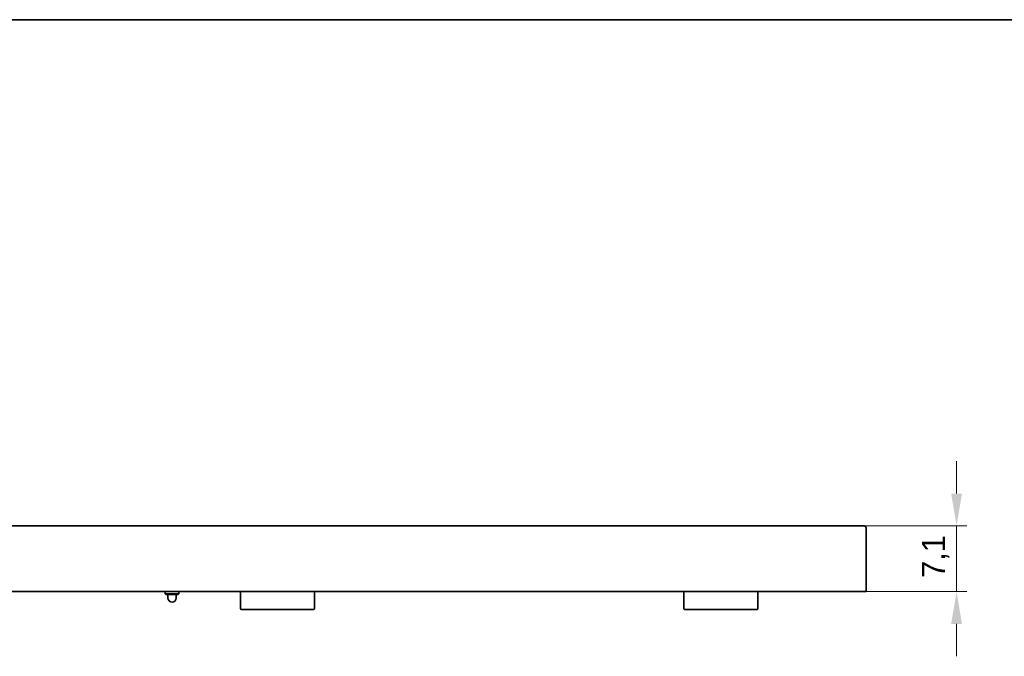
# Model space of a CAD drawing. Header units: millimetres. Extents: x 7 to 414, y 7 to 290.
# Tile 51 of 86: x 114 to 220, y 221 to 290. Entities that reach past the tile are written whole.
import ezdxf

# ---------------------------------------------------------------- set-up
doc = ezdxf.new("R2010")
doc.units = ezdxf.units.MM
for name, color, linetype, lineweight in [('Bemaßung (ISO)', 7, 'Continuous', 9), ('Rahmen (ISO)', 7, 'Continuous', 35), ('Sichtbar (ISO)', 7, 'Continuous', 35)]:
    doc.layers.add(name, color=color, linetype=linetype, lineweight=lineweight)
doc.styles.add('MoltoLuce 2_5 mm', font='txt')
doc.dimstyles.new('Standard (MoltoLuce)', dxfattribs={"dimtxt": 2.5, "dimasz": 3.5, "dimexe": 1.1, "dimexo": 0, "dimgap": 0.8, "dimtad": 1, "dimrnd": 1e-08, "dimtxsty": 'MoltoLuce 2_5 mm', "dimcen": 0.09, "dimdle": 10, "dimclrd": 256, "dimclre": 256, "dimclrt": 256, "dimadec": 1, "dimazin": 2, "dimtfac": 0.8, "dimtdec": 3, "dimtmove": 0, "dimatfit": 3, "dimfxl": 1, "dimtolj": 1, "dimlwd": -1, "dimlwe": -1, "dimarcsym": 0})

# ---------------------------------------------------------------- blocks, each defined once
blk = doc.blocks.new('Ränder MoltoLuce')
at = {"layer": 'Rahmen (ISO)'}
blk.add_line((7, 290), (413, 290), dxfattribs=at)
blk = doc.blocks.new('*D14')
at = {"layer": 'Bemaßung (ISO)'}
for p, q in [((215.05, 238.72), (215.05, 242.22)), ((205.05, 235.22), (216.15, 235.22)), ((215.05, 235.22), (215.05, 228.12)), ((205.05, 228.12), (216.15, 228.12)), ((215.05, 224.62), (215.05, 221.12))]:
    blk.add_line(p, q, dxfattribs=at)
for points in [[(214.46, 238.72), (215.63, 238.72), (215.05, 235.22)], [(214.46, 224.62), (215.63, 224.62), (215.05, 228.12)]]:
    blk.add_solid(points, dxfattribs=at)
at = {"layer": 'Defpoints', "color": 0}
for p in [(205.05, 235.22), (205.05, 228.12), (215.05, 228.12)]:
    blk.add_point(p, dxfattribs=at)
at = {"layer": 'Bemaßung (ISO)', "insert": (211.3, 229.59), "char_height": 2.5, "attachment_point": 1, "rotation": 90, "style": 'MoltoLuce 2_5 mm'}
blk.add_mtext('\\A1;7,1', dxfattribs=at)

msp = doc.modelspace()

# ---------------------------------------------------------------- linework, layer by layer
at = {"layer": 'Sichtbar (ISO)'}
for p, q in [((205.046, 235.216), (55.446, 235.216)), ((205.246, 228.116), (205.246, 235.016)), ((205.046, 228.116), (55.446, 228.116)), ((129.406, 227.888), (129.406, 228.116)), ((130.886, 227.888), (130.886, 228.116)), ((137.546, 228.096), (137.546, 226.296)), ((145.546, 226.296), (145.546, 228.096)), ((185.546, 228.096), (185.546, 226.296)), ((193.546, 226.296), (193.546, 228.096)), ((205.246, 228.116), (205.046, 228.116)), ((130.886, 227.888), (129.406, 227.888)), ((129.506, 227.788), (129.406, 227.888)), ((130.786, 227.788), (129.506, 227.788)), ((129.696, 227.788), (129.696, 227.438)), ((130.596, 227.788), (130.596, 227.438)), ((130.786, 227.788), (130.886, 227.888)), ((137.646, 226.196), (145.446, 226.196)), ((185.646, 226.196), (193.446, 226.196))]:
    msp.add_line(p, q, dxfattribs=at)
for centre, radius, start, end in [((205.046, 235.016), 0.2, 0, 90), ((137.646, 228.096), 0.1, 168.46304, 180), ((145.446, 228.096), 0.1, 0, 11.53696), ((185.646, 228.096), 0.1, 168.46304, 180), ((193.446, 228.096), 0.1, 0, 11.53696), ((130.146, 227.438), 0.45, 180, 0), ((137.646, 226.296), 0.1, 180, 270), ((145.446, 226.296), 0.1, 270, 0), ((185.646, 226.296), 0.1, 180, 270), ((193.446, 226.296), 0.1, 270, 0)]:
    msp.add_arc(centre, radius, start, end, dxfattribs=at)

# ---------------------------------------------------------------- block references
msp.add_blockref('Ränder MoltoLuce', (0, 0))

# ---------------------------------------------------------------- dimensions: what is measured, and where the dimension line sits
at = {"layer": 'Bemaßung (ISO)'}
dim = msp.add_linear_dim(base=(215.046, 228.116), p1=(205.046, 235.216), p2=(205.046, 228.116), angle=90, dimstyle='Standard (MoltoLuce)', override={"dimgap": 0.8, "dimdec": 2, "dimtol": 0, "dimlim": 0, "dimtp": 0, "dimtm": 0, "dimtdec": 3, "dimtofl": 1, "dimatfit": 1}, dxfattribs=at)
dim.commit()
dim.dimension.update_dxf_attribs({"geometry": '*D14', "text_midpoint": (215.046, 231.666), "dimtype": 160})

doc.saveas('drawing.dxf')
